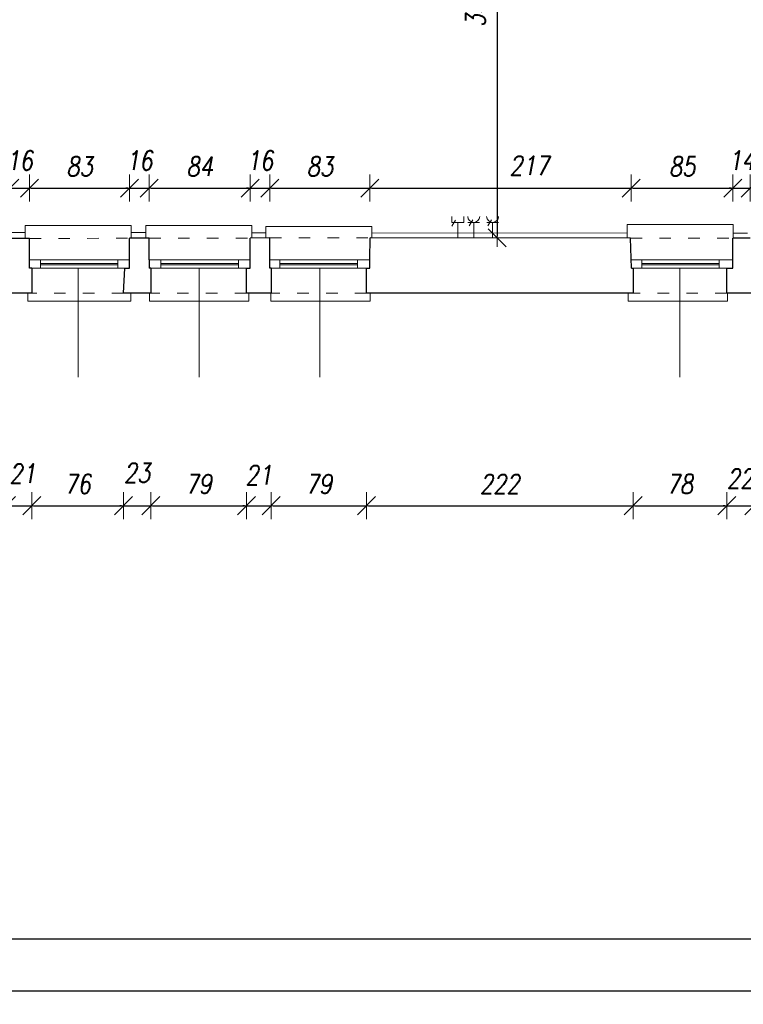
# Model space of a CAD drawing. Header units: millimetres. Extents: x -58431 to 28973, y -32170 to 9431.
# Tile 2 of 54: x -52764 to -46745, y -32170 to -23984. Entities that reach past the tile are written whole.
import ezdxf

# ---------------------------------------------------------------- set-up
doc = ezdxf.new("R2010")
doc.units = ezdxf.units.MM
doc.header["$LTSCALE"] = 8
doc.linetypes.add('ACAD_ISO03W100', pattern=[30, 12, -18])
doc.layers.get('Defpoints').update_dxf_attribs({"lineweight": 0})
for name, color, linetype, lineweight in [('A_DIMEN', 7, 'Continuous', 0), ('BAM_OPISY POWIERZCHNI', 40, 'Continuous', 0), ('instalacje', 6, 'Continuous', 0), ('piętro_dzwi i okna', 3, 'Continuous', 0), ('piętro_parapet', 6, 'Continuous', 0), ('piętro_podciąg', 2, 'ACAD_ISO03W100', 0), ('piętro_rzut', 7, 'Continuous', 30), ('piętro_widok', 4, 'Continuous', 0), ('RZUT_wymiarowanie', 2, 'Continuous', 0), ('wymiarowanie', 4, 'Continuous', 0)]:
    doc.layers.add(name, color=color, linetype=linetype, lineweight=lineweight)
doc.styles.add('ROMANS1', font='romans.shx', dxfattribs={"width": 0.8, "oblique": 10})
doc.dimstyles.new('NARCH100', dxfattribs={"dimscale": 100, "dimtxt": 1.6, "dimasz": 0.15, "dimexe": 0, "dimexo": 0, "dimgap": 1, "dimtad": 1, "dimdec": 0, "dimlfac": 0.1, "dimrnd": 1, "dimdsep": 46, "dimtxsty": 'ROMANS1', "dimblk": 'wym', "dimcen": -1.5, "dimse1": 1, "dimse2": 1, "dimclrd": 4, "dimclre": 4, "dimclrt": 3, "dimadec": 0, "dimazin": 0, "dimtfac": 0.04, "dimtdec": 0, "dimtmove": 2, "dimatfit": 3, "dimldrblk": 'wym', "dimfxl": 0, "dimtolj": 1, "dimarcsym": 0})

# ---------------------------------------------------------------- blocks, each defined once
blk = doc.blocks.new('wym')
at = {"layer": 'A_DIMEN', "color": 4, "ltscale": 100}
for p, q in [((0, -7.5), (0, 7.5)), ((-5, -5), (5, 5)), ((-5, 0), (5, 0))]:
    blk.add_line(p, q, dxfattribs=at)
blk = doc.blocks.new('*D15')
at = {"layer": 'Defpoints', "color": 0, "transparency": 16777216}
for p in [(-52875, -26258.7), (-52663.1, -26258.7), (-52663.1, -28024.5)]:
    blk.add_point(p, dxfattribs=at)
at = {"layer": 'piętro_widok', "color": 4, "lineweight": -2, "transparency": 16777216}
for p, q in [((-52890, -28024.5), (-52905, -28024.5)), ((-52875, -28024.5), (-52663.1, -28024.5)), ((-52648.1, -28024.5), (-52633.1, -28024.5))]:
    blk.add_line(p, q, dxfattribs=at)
at = {"layer": 'piętro_widok', "color": 4, "lineweight": -2, "transparency": 16777216, "xscale": 15, "yscale": 15, "zscale": 15}
for p, rotation in [((-52875, -28024.5), 359.9999999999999), ((-52663.1, -28024.5), 179.9999999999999)]:
    blk.add_blockref('wym', p, dxfattribs=dict(at, rotation=rotation))
at = {"layer": 'piętro_widok', "color": 3, "transparency": 16777216, "insert": (-52739.6, -27757.6), "char_height": 160, "attachment_point": 5, "style": 'ROMANS1'}
blk.add_mtext('\\A1;21', dxfattribs=at)
blk = doc.blocks.new('*D16')
at = {"layer": 'Defpoints', "color": 0, "transparency": 16777216}
for p in [(-52663.1, -26258.7), (-51901.8, -26258.7), (-51901.8, -28024.5)]:
    blk.add_point(p, dxfattribs=at)
at = {"layer": 'piętro_widok', "color": 4, "lineweight": -2, "transparency": 16777216}
blk.add_line((-52648.1, -28024.5), (-51916.8, -28024.5), dxfattribs=at)
at = {"layer": 'piętro_widok', "color": 4, "lineweight": -2, "transparency": 16777216, "xscale": 15, "yscale": 15, "zscale": 15, "rotation": 179.9999999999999}
blk.add_blockref('wym', (-52663.1, -28024.5), dxfattribs=at)
at = {"layer": 'piętro_widok', "color": 4, "lineweight": -2, "transparency": 16777216, "xscale": 15, "yscale": 15, "zscale": 15}
blk.add_blockref('wym', (-51901.8, -28024.5), dxfattribs=at)
at = {"layer": 'piętro_widok', "color": 3, "transparency": 16777216, "insert": (-52282.5, -27844.5), "char_height": 160, "attachment_point": 5, "style": 'ROMANS1'}
blk.add_mtext('\\A1;76', dxfattribs=at)
blk = doc.blocks.new('*D17')
at = {"layer": 'Defpoints', "color": 0, "transparency": 16777216}
for p in [(-51901.8, -26258.7), (-51673.5, -26258.7), (-51673.5, -28024.5)]:
    blk.add_point(p, dxfattribs=at)
at = {"layer": 'piętro_widok', "color": 4, "lineweight": -2, "transparency": 16777216}
for p, q in [((-51916.8, -28024.5), (-51931.8, -28024.5)), ((-51901.8, -28024.5), (-51673.5, -28024.5)), ((-51658.5, -28024.5), (-51643.5, -28024.5))]:
    blk.add_line(p, q, dxfattribs=at)
at = {"layer": 'piętro_widok', "color": 4, "lineweight": -2, "transparency": 16777216, "xscale": 15, "yscale": 15, "zscale": 15}
for p, rotation in [((-51901.8, -28024.5), 359.9999999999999), ((-51673.5, -28024.5), 179.9999999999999)]:
    blk.add_blockref('wym', p, dxfattribs=dict(at, rotation=rotation))
at = {"layer": 'piętro_widok', "color": 3, "transparency": 16777216, "insert": (-51787.6, -27752), "char_height": 160, "attachment_point": 5, "style": 'ROMANS1'}
blk.add_mtext('\\A1;23', dxfattribs=at)
blk = doc.blocks.new('*D18')
at = {"layer": 'Defpoints', "color": 0, "transparency": 16777216}
for p in [(-51673.5, -26258.7), (-50878.7, -26258.7), (-50878.7, -28024.5)]:
    blk.add_point(p, dxfattribs=at)
at = {"layer": 'piętro_widok', "color": 4, "lineweight": -2, "transparency": 16777216}
blk.add_line((-51658.5, -28024.5), (-50893.7, -28024.5), dxfattribs=at)
at = {"layer": 'piętro_widok', "color": 4, "lineweight": -2, "transparency": 16777216, "xscale": 15, "yscale": 15, "zscale": 15, "rotation": 179.9999999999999}
blk.add_blockref('wym', (-51673.5, -28024.5), dxfattribs=at)
at = {"layer": 'piętro_widok', "color": 4, "lineweight": -2, "transparency": 16777216, "xscale": 15, "yscale": 15, "zscale": 15}
blk.add_blockref('wym', (-50878.7, -28024.5), dxfattribs=at)
at = {"layer": 'piętro_widok', "color": 3, "transparency": 16777216, "insert": (-51276.1, -27844.5), "char_height": 160, "attachment_point": 5, "style": 'ROMANS1'}
blk.add_mtext('\\A1;79', dxfattribs=at)
blk = doc.blocks.new('*D19')
at = {"layer": 'Defpoints', "color": 0, "transparency": 16777216}
for p in [(-50878.7, -26258.7), (-50672, -26258.7), (-50672, -28024.5)]:
    blk.add_point(p, dxfattribs=at)
at = {"layer": 'piętro_widok', "color": 4, "lineweight": -2, "transparency": 16777216}
for p, q in [((-50893.7, -28024.5), (-50908.7, -28024.5)), ((-50878.7, -28024.5), (-50672, -28024.5)), ((-50657, -28024.5), (-50642, -28024.5))]:
    blk.add_line(p, q, dxfattribs=at)
at = {"layer": 'piętro_widok', "color": 4, "lineweight": -2, "transparency": 16777216, "xscale": 15, "yscale": 15, "zscale": 15}
for p, rotation in [((-50878.7, -28024.5), 359.9999999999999), ((-50672, -28024.5), 179.9999999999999)]:
    blk.add_blockref('wym', p, dxfattribs=dict(at, rotation=rotation))
at = {"layer": 'piętro_widok', "color": 3, "transparency": 16777216, "insert": (-50775.4, -27770.1), "char_height": 160, "attachment_point": 5, "style": 'ROMANS1'}
blk.add_mtext('\\A1;21', dxfattribs=at)
blk = doc.blocks.new('*D20')
at = {"layer": 'Defpoints', "color": 0, "transparency": 16777216}
for p in [(-50672, -26258.7), (-49879.2, -26258.7), (-49879.2, -28024.5)]:
    blk.add_point(p, dxfattribs=at)
at = {"layer": 'piętro_widok', "color": 4, "lineweight": -2, "transparency": 16777216}
blk.add_line((-50657, -28024.5), (-49894.2, -28024.5), dxfattribs=at)
at = {"layer": 'piętro_widok', "color": 4, "lineweight": -2, "transparency": 16777216, "xscale": 15, "yscale": 15, "zscale": 15, "rotation": 179.9999999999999}
blk.add_blockref('wym', (-50672, -28024.5), dxfattribs=at)
at = {"layer": 'piętro_widok', "color": 4, "lineweight": -2, "transparency": 16777216, "xscale": 15, "yscale": 15, "zscale": 15}
blk.add_blockref('wym', (-49879.2, -28024.5), dxfattribs=at)
at = {"layer": 'piętro_widok', "color": 3, "transparency": 16777216, "insert": (-50275.6, -27844.5), "char_height": 160, "attachment_point": 5, "style": 'ROMANS1'}
blk.add_mtext('\\A1;79', dxfattribs=at)
blk = doc.blocks.new('*D21')
at = {"layer": 'Defpoints', "color": 0, "transparency": 16777216}
for p in [(-49879.2, -26258.7), (-47662.5, -26258.7), (-47662.5, -28024.5)]:
    blk.add_point(p, dxfattribs=at)
at = {"layer": 'piętro_widok', "color": 4, "lineweight": -2, "transparency": 16777216}
blk.add_line((-49864.2, -28024.5), (-47677.5, -28024.5), dxfattribs=at)
at = {"layer": 'piętro_widok', "color": 4, "lineweight": -2, "transparency": 16777216, "xscale": 15, "yscale": 15, "zscale": 15, "rotation": 179.9999999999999}
blk.add_blockref('wym', (-49879.2, -28024.5), dxfattribs=at)
at = {"layer": 'piętro_widok', "color": 4, "lineweight": -2, "transparency": 16777216, "xscale": 15, "yscale": 15, "zscale": 15}
blk.add_blockref('wym', (-47662.5, -28024.5), dxfattribs=at)
at = {"layer": 'piętro_widok', "color": 3, "transparency": 16777216, "insert": (-48770.9, -27844.5), "char_height": 160, "attachment_point": 5, "style": 'ROMANS1'}
blk.add_mtext('\\A1;222', dxfattribs=at)
blk = doc.blocks.new('*D22')
at = {"layer": 'Defpoints', "color": 0, "transparency": 16777216}
for p in [(-47662.5, -26258.7), (-46883.6, -26258.7), (-46883.6, -28024.5)]:
    blk.add_point(p, dxfattribs=at)
at = {"layer": 'piętro_widok', "color": 4, "lineweight": -2, "transparency": 16777216}
blk.add_line((-47647.5, -28024.5), (-46898.6, -28024.5), dxfattribs=at)
at = {"layer": 'piętro_widok', "color": 4, "lineweight": -2, "transparency": 16777216, "xscale": 15, "yscale": 15, "zscale": 15, "rotation": 179.9999999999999}
blk.add_blockref('wym', (-47662.5, -28024.5), dxfattribs=at)
at = {"layer": 'piętro_widok', "color": 4, "lineweight": -2, "transparency": 16777216, "xscale": 15, "yscale": 15, "zscale": 15}
blk.add_blockref('wym', (-46883.6, -28024.5), dxfattribs=at)
at = {"layer": 'piętro_widok', "color": 3, "transparency": 16777216, "insert": (-47273.1, -27844.5), "char_height": 160, "attachment_point": 5, "style": 'ROMANS1'}
blk.add_mtext('\\A1;78', dxfattribs=at)
blk = doc.blocks.new('*D23')
at = {"layer": 'Defpoints', "color": 0, "transparency": 16777216}
for p in [(-46883.6, -26258.7), (-46658.8, -26258.7), (-46658.8, -28024.5)]:
    blk.add_point(p, dxfattribs=at)
at = {"layer": 'piętro_widok', "color": 4, "lineweight": -2, "transparency": 16777216}
for p, q in [((-46898.6, -28024.5), (-46913.6, -28024.5)), ((-46883.6, -28024.5), (-46658.8, -28024.5)), ((-46643.8, -28024.5), (-46628.8, -28024.5))]:
    blk.add_line(p, q, dxfattribs=at)
at = {"layer": 'piętro_widok', "color": 4, "lineweight": -2, "transparency": 16777216, "xscale": 15, "yscale": 15, "zscale": 15}
for p, rotation in [((-46883.6, -28024.5), 359.9999999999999), ((-46658.8, -28024.5), 179.9999999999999)]:
    blk.add_blockref('wym', p, dxfattribs=dict(at, rotation=rotation))
at = {"layer": 'piętro_widok', "color": 3, "transparency": 16777216, "insert": (-46771.2, -27798.5), "char_height": 160, "attachment_point": 5, "style": 'ROMANS1'}
blk.add_mtext('\\A1;22', dxfattribs=at)
blk = doc.blocks.new('*D182')
at = {"layer": 'Defpoints', "color": 0, "transparency": 16777216}
for p in [(-52682.4, -25384.3), (-52845.8, -25984), (-52682.4, -25981.2)]:
    blk.add_point(p, dxfattribs=at)
at = {"layer": 'RZUT_wymiarowanie', "color": 4, "lineweight": -2, "transparency": 16777216}
for p, q in [((-52860.8, -25384.3), (-52875.8, -25384.3)), ((-52845.8, -25384.3), (-52682.4, -25384.3)), ((-52667.4, -25384.3), (-52652.4, -25384.3))]:
    blk.add_line(p, q, dxfattribs=at)
at = {"layer": 'RZUT_wymiarowanie', "color": 4, "lineweight": -2, "transparency": 16777216, "xscale": 15, "yscale": 15, "zscale": 15}
for p, rotation in [((-52845.8, -25384.3), 359.9999999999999), ((-52682.4, -25384.3), 179.9999999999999)]:
    blk.add_blockref('wym', p, dxfattribs=dict(at, rotation=rotation))
at = {"layer": 'RZUT_wymiarowanie', "color": 3, "transparency": 16777216, "insert": (-52764.1, -25154.3), "char_height": 160, "attachment_point": 5, "style": 'ROMANS1'}
blk.add_mtext('\\A1;16', dxfattribs=at)
blk = doc.blocks.new('*D183')
at = {"layer": 'Defpoints', "color": 0, "transparency": 16777216}
for p in [(-51850.3, -25384.3), (-52682.4, -25981.2), (-51850.3, -25981.2)]:
    blk.add_point(p, dxfattribs=at)
at = {"layer": 'RZUT_wymiarowanie', "color": 4, "lineweight": -2, "transparency": 16777216}
blk.add_line((-52667.4, -25384.3), (-51865.3, -25384.3), dxfattribs=at)
at = {"layer": 'RZUT_wymiarowanie', "color": 4, "lineweight": -2, "transparency": 16777216, "xscale": 15, "yscale": 15, "zscale": 15, "rotation": 179.9999999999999}
blk.add_blockref('wym', (-52682.4, -25384.3), dxfattribs=at)
at = {"layer": 'RZUT_wymiarowanie', "color": 4, "lineweight": -2, "transparency": 16777216, "xscale": 15, "yscale": 15, "zscale": 15}
blk.add_blockref('wym', (-51850.3, -25384.3), dxfattribs=at)
at = {"layer": 'RZUT_wymiarowanie', "color": 3, "transparency": 16777216, "insert": (-52266.3, -25204.3), "char_height": 160, "attachment_point": 5, "style": 'ROMANS1'}
blk.add_mtext('\\A1;83', dxfattribs=at)
blk = doc.blocks.new('*D184')
at = {"layer": 'Defpoints', "color": 0, "transparency": 16777216}
for p in [(-51686.5, -25384.3), (-51850.3, -25981.2), (-51686.5, -25981.2)]:
    blk.add_point(p, dxfattribs=at)
at = {"layer": 'RZUT_wymiarowanie', "color": 4, "lineweight": -2, "transparency": 16777216}
for p, q in [((-51865.3, -25384.3), (-51880.3, -25384.3)), ((-51850.3, -25384.3), (-51686.5, -25384.3)), ((-51671.5, -25384.3), (-51656.5, -25384.3))]:
    blk.add_line(p, q, dxfattribs=at)
at = {"layer": 'RZUT_wymiarowanie', "color": 4, "lineweight": -2, "transparency": 16777216, "xscale": 15, "yscale": 15, "zscale": 15}
for p, rotation in [((-51850.3, -25384.3), 359.9999999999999), ((-51686.5, -25384.3), 179.9999999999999)]:
    blk.add_blockref('wym', p, dxfattribs=dict(at, rotation=rotation))
at = {"layer": 'RZUT_wymiarowanie', "color": 3, "transparency": 16777216, "insert": (-51768.4, -25154.3), "char_height": 160, "attachment_point": 5, "style": 'ROMANS1'}
blk.add_mtext('\\A1;16', dxfattribs=at)
blk = doc.blocks.new('*D185')
at = {"layer": 'Defpoints', "color": 0, "transparency": 16777216}
for p in [(-50847.1, -25384.3), (-51686.5, -25981.2), (-50847.1, -25981.2)]:
    blk.add_point(p, dxfattribs=at)
at = {"layer": 'RZUT_wymiarowanie', "color": 4, "lineweight": -2, "transparency": 16777216}
blk.add_line((-51671.5, -25384.3), (-50862.1, -25384.3), dxfattribs=at)
at = {"layer": 'RZUT_wymiarowanie', "color": 4, "lineweight": -2, "transparency": 16777216, "xscale": 15, "yscale": 15, "zscale": 15, "rotation": 179.9999999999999}
blk.add_blockref('wym', (-51686.5, -25384.3), dxfattribs=at)
at = {"layer": 'RZUT_wymiarowanie', "color": 4, "lineweight": -2, "transparency": 16777216, "xscale": 15, "yscale": 15, "zscale": 15}
blk.add_blockref('wym', (-50847.1, -25384.3), dxfattribs=at)
at = {"layer": 'RZUT_wymiarowanie', "color": 3, "transparency": 16777216, "insert": (-51266.8, -25204.3), "char_height": 160, "attachment_point": 5, "style": 'ROMANS1'}
blk.add_mtext('\\A1;84', dxfattribs=at)
blk = doc.blocks.new('*D186')
at = {"layer": 'Defpoints', "color": 0, "transparency": 16777216}
for p in [(-50683.3, -25384.3), (-50847.1, -25981.2), (-50683.3, -25981.2)]:
    blk.add_point(p, dxfattribs=at)
at = {"layer": 'RZUT_wymiarowanie', "color": 4, "lineweight": -2, "transparency": 16777216}
for p, q in [((-50862.1, -25384.3), (-50877.1, -25384.3)), ((-50847.1, -25384.3), (-50683.3, -25384.3)), ((-50668.3, -25384.3), (-50653.3, -25384.3))]:
    blk.add_line(p, q, dxfattribs=at)
at = {"layer": 'RZUT_wymiarowanie', "color": 4, "lineweight": -2, "transparency": 16777216, "xscale": 15, "yscale": 15, "zscale": 15}
for p, rotation in [((-50847.1, -25384.3), 359.9999999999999), ((-50683.3, -25384.3), 179.9999999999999)]:
    blk.add_blockref('wym', p, dxfattribs=dict(at, rotation=rotation))
at = {"layer": 'RZUT_wymiarowanie', "color": 3, "transparency": 16777216, "insert": (-50765.2, -25154.3), "char_height": 160, "attachment_point": 5, "style": 'ROMANS1'}
blk.add_mtext('\\A1;16', dxfattribs=at)
blk = doc.blocks.new('*D187')
at = {"layer": 'Defpoints', "color": 0, "transparency": 16777216}
for p in [(-49851.4, -25384.3), (-50683.3, -25981.2), (-49851.4, -25981.2)]:
    blk.add_point(p, dxfattribs=at)
at = {"layer": 'RZUT_wymiarowanie', "color": 4, "lineweight": -2, "transparency": 16777216}
blk.add_line((-50668.3, -25384.3), (-49866.4, -25384.3), dxfattribs=at)
at = {"layer": 'RZUT_wymiarowanie', "color": 4, "lineweight": -2, "transparency": 16777216, "xscale": 15, "yscale": 15, "zscale": 15, "rotation": 179.9999999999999}
blk.add_blockref('wym', (-50683.3, -25384.3), dxfattribs=at)
at = {"layer": 'RZUT_wymiarowanie', "color": 4, "lineweight": -2, "transparency": 16777216, "xscale": 15, "yscale": 15, "zscale": 15}
blk.add_blockref('wym', (-49851.4, -25384.3), dxfattribs=at)
at = {"layer": 'RZUT_wymiarowanie', "color": 3, "transparency": 16777216, "insert": (-50267.4, -25204.3), "char_height": 160, "attachment_point": 5, "style": 'ROMANS1'}
blk.add_mtext('\\A1;83', dxfattribs=at)
blk = doc.blocks.new('*D188')
at = {"layer": 'Defpoints', "color": 0, "transparency": 16777216}
for p in [(-47677.2, -25384.3), (-49851.4, -25981.2), (-47677.2, -25981.2)]:
    blk.add_point(p, dxfattribs=at)
at = {"layer": 'RZUT_wymiarowanie', "color": 4, "lineweight": -2, "transparency": 16777216}
blk.add_line((-49836.4, -25384.3), (-47692.2, -25384.3), dxfattribs=at)
at = {"layer": 'RZUT_wymiarowanie', "color": 4, "lineweight": -2, "transparency": 16777216, "xscale": 15, "yscale": 15, "zscale": 15, "rotation": 179.9999999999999}
blk.add_blockref('wym', (-49851.4, -25384.3), dxfattribs=at)
at = {"layer": 'RZUT_wymiarowanie', "color": 4, "lineweight": -2, "transparency": 16777216, "xscale": 15, "yscale": 15, "zscale": 15}
blk.add_blockref('wym', (-47677.2, -25384.3), dxfattribs=at)
at = {"layer": 'RZUT_wymiarowanie', "color": 3, "transparency": 16777216, "insert": (-48525.1, -25197.6), "char_height": 160, "attachment_point": 5, "style": 'ROMANS1'}
blk.add_mtext('\\A1;217', dxfattribs=at)
blk = doc.blocks.new('*D189')
at = {"layer": 'Defpoints', "color": 0, "transparency": 16777216}
for p in [(-46832, -25384.3), (-47677.2, -25981.2), (-46832, -25981.2)]:
    blk.add_point(p, dxfattribs=at)
at = {"layer": 'RZUT_wymiarowanie', "color": 4, "lineweight": -2, "transparency": 16777216}
blk.add_line((-47662.2, -25384.3), (-46847, -25384.3), dxfattribs=at)
at = {"layer": 'RZUT_wymiarowanie', "color": 4, "lineweight": -2, "transparency": 16777216, "xscale": 15, "yscale": 15, "zscale": 15, "rotation": 179.9999999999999}
blk.add_blockref('wym', (-47677.2, -25384.3), dxfattribs=at)
at = {"layer": 'RZUT_wymiarowanie', "color": 4, "lineweight": -2, "transparency": 16777216, "xscale": 15, "yscale": 15, "zscale": 15}
blk.add_blockref('wym', (-46832, -25384.3), dxfattribs=at)
at = {"layer": 'RZUT_wymiarowanie', "color": 3, "transparency": 16777216, "insert": (-47254.6, -25204.3), "char_height": 160, "attachment_point": 5, "style": 'ROMANS1'}
blk.add_mtext('\\A1;85', dxfattribs=at)
blk = doc.blocks.new('*D190')
at = {"layer": 'Defpoints', "color": 0, "transparency": 16777216}
for p in [(-46687.1, -25384.3), (-46832, -25981.2), (-46687.1, -25982.3)]:
    blk.add_point(p, dxfattribs=at)
at = {"layer": 'RZUT_wymiarowanie', "color": 4, "lineweight": -2, "transparency": 16777216}
for p, q in [((-46847, -25384.3), (-46862, -25384.3)), ((-46832, -25384.3), (-46687.1, -25384.3)), ((-46672.1, -25384.3), (-46657.1, -25384.3))]:
    blk.add_line(p, q, dxfattribs=at)
at = {"layer": 'RZUT_wymiarowanie', "color": 4, "lineweight": -2, "transparency": 16777216, "xscale": 15, "yscale": 15, "zscale": 15}
for p, rotation in [((-46832, -25384.3), 359.9999999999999), ((-46687.1, -25384.3), 179.9999999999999)]:
    blk.add_blockref('wym', p, dxfattribs=dict(at, rotation=rotation))
at = {"layer": 'RZUT_wymiarowanie', "color": 3, "transparency": 16777216, "insert": (-46759.5, -25154.3), "char_height": 160, "attachment_point": 5, "style": 'ROMANS1'}
blk.add_mtext('\\A1;14', dxfattribs=at)
blk = doc.blocks.new('*D191')
at = {"layer": 'Defpoints', "color": 0, "transparency": 16777216}
for p in [(-45834.1, -25384.3), (-46687.1, -25982.3), (-45834.1, -25981.2)]:
    blk.add_point(p, dxfattribs=at)
at = {"layer": 'RZUT_wymiarowanie', "color": 4, "lineweight": -2, "transparency": 16777216}
blk.add_line((-46672.1, -25384.3), (-45849.1, -25384.3), dxfattribs=at)
at = {"layer": 'RZUT_wymiarowanie', "color": 4, "lineweight": -2, "transparency": 16777216, "xscale": 15, "yscale": 15, "zscale": 15, "rotation": 179.9999999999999}
blk.add_blockref('wym', (-46687.1, -25384.3), dxfattribs=at)
at = {"layer": 'RZUT_wymiarowanie', "color": 4, "lineweight": -2, "transparency": 16777216, "xscale": 15, "yscale": 15, "zscale": 15}
blk.add_blockref('wym', (-45834.1, -25384.3), dxfattribs=at)
at = {"layer": 'RZUT_wymiarowanie', "color": 3, "transparency": 16777216, "insert": (-46260.6, -25204.3), "char_height": 160, "attachment_point": 5, "style": 'ROMANS1'}
blk.add_mtext('\\A1;85', dxfattribs=at)
blk = doc.blocks.new('*D543')
at = {"layer": 'BAM_OPISY POWIERZCHNI', "color": 4, "lineweight": -2, "transparency": 16777216}
blk.add_line((-56042.1, -31627.1), (-14725.3, -31627.1), dxfattribs=at)
at = {"layer": 'Defpoints', "color": 0, "transparency": 16777216}
for p in [(-56057.1, -26261.6), (-14710.3, -30520.1), (-14710.3, -31627.1)]:
    blk.add_point(p, dxfattribs=at)
at = {"layer": 'BAM_OPISY POWIERZCHNI', "color": 4, "lineweight": -2, "transparency": 16777216, "xscale": 15, "yscale": 15, "zscale": 15, "rotation": 179.9999999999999}
blk.add_blockref('wym', (-56057.1, -31627.1), dxfattribs=at)
at = {"layer": 'BAM_OPISY POWIERZCHNI', "color": 4, "lineweight": -2, "transparency": 16777216, "xscale": 15, "yscale": 15, "zscale": 15}
blk.add_blockref('wym', (-14710.3, -31627.1), dxfattribs=at)
at = {"layer": 'BAM_OPISY POWIERZCHNI', "color": 3, "transparency": 16777216, "insert": (-35383.7, -31447.1), "char_height": 160, "attachment_point": 5, "style": 'ROMANS1'}
blk.add_mtext('\\A1;4135', dxfattribs=at)
blk = doc.blocks.new('*D546')
at = {"layer": 'BAM_OPISY POWIERZCHNI', "color": 4, "lineweight": -2, "transparency": 16777216}
blk.add_line((-56042.1, -32057.8), (-1543.1, -32057.8), dxfattribs=at)
at = {"layer": 'Defpoints', "color": 0, "transparency": 16777216}
for p in [(-56057.1, -26261.6), (-1528.1, -26309.4), (-1528.1, -32057.8)]:
    blk.add_point(p, dxfattribs=at)
at = {"layer": 'BAM_OPISY POWIERZCHNI', "color": 4, "lineweight": -2, "transparency": 16777216, "xscale": 15, "yscale": 15, "zscale": 15, "rotation": 179.9999999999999}
blk.add_blockref('wym', (-56057.1, -32057.8), dxfattribs=at)
at = {"layer": 'BAM_OPISY POWIERZCHNI', "color": 4, "lineweight": -2, "transparency": 16777216, "xscale": 15, "yscale": 15, "zscale": 15}
blk.add_blockref('wym', (-1528.1, -32057.8), dxfattribs=at)
at = {"layer": 'BAM_OPISY POWIERZCHNI', "color": 3, "transparency": 16777216, "insert": (-28792.6, -31877.8), "char_height": 160, "attachment_point": 5, "style": 'ROMANS1'}
blk.add_mtext('\\A1;5453', dxfattribs=at)
blk = doc.blocks.new('*D805')
at = {"layer": 'BAM_OPISY POWIERZCHNI', "color": 4, "lineweight": -2, "transparency": 16777216}
blk.add_line((-48793.3, -21981), (-48793.3, -25783.4), dxfattribs=at)
at = {"layer": 'Defpoints', "color": 0, "transparency": 16777216}
for p in [(-48614.7, -21966), (-48797.5, -25798.4), (-48793.3, -25798.4)]:
    blk.add_point(p, dxfattribs=at)
at = {"layer": 'BAM_OPISY POWIERZCHNI', "color": 4, "lineweight": -2, "transparency": 16777216, "xscale": 15, "yscale": 15, "zscale": 15}
for p, rotation in [((-48793.3, -21966), 90), ((-48793.3, -25798.4), 270)]:
    blk.add_blockref('wym', p, dxfattribs=dict(at, rotation=rotation))
at = {"layer": 'BAM_OPISY POWIERZCHNI', "color": 3, "transparency": 16777216, "insert": (-48973.3, -23882.2), "char_height": 160, "attachment_point": 5, "rotation": 90, "style": 'ROMANS1'}
blk.add_mtext('\\A1;383', dxfattribs=at)

msp = doc.modelspace()

# ---------------------------------------------------------------- linework, layer by layer
at = {"layer": 'instalacje'}
for points in [[(-49170.8, -25620.1), (-49170.8, -25670.4)], [(-49070.3, -25620.1), (-49070.3, -25670.4)], [(-49070.3, -25670.4), (-49170.8, -25670.4)], [(-49138.7, -25649.7), (-49168.6, -25699.4)], [(-49120.5, -25670.4), (-49120.6, -25798.4)], [(-49035.7, -25669.3), (-48939.7, -25669.3)], [(-48996.3, -25647.7), (-49026.2, -25697.4)], [(-48987.7, -25669.3), (-48987.7, -25797.3)], [(-48878.5, -25669.2), (-48782.6, -25669.3)], [(-48839.2, -25647.7), (-48869.1, -25697.4)], [(-48830.6, -25669.3), (-48830.6, -25797.3)]]:
    msp.add_lwpolyline(points, dxfattribs=at)
for centre in [(-48987.7, -25619), (-48830.6, -25619)]:
    msp.add_arc(centre, 50.2, 179.99226, 359.99226, dxfattribs=at)
at = {"layer": 'piętro_dzwi i okna'}
for points in [[(-51850.3, -25981.2), (-52682.4, -25981.2)], [(-52591.7, -25981.2), (-52591.7, -26051.2)], [(-51946.4, -26012.4), (-52591.7, -26012.4)], [(-51946.4, -26022), (-52591.7, -26022)], [(-51946.4, -25981.2), (-51946.4, -26051.2)], [(-50847.1, -25981.2), (-51686.5, -25981.2)], [(-51590.4, -25981.2), (-51590.4, -26051.2)], [(-50945.1, -26012.4), (-51590.4, -26012.4)], [(-50945.1, -26022), (-51590.4, -26022)], [(-50945.1, -25981.2), (-50945.1, -26051.2)], [(-49851.4, -25981.2), (-50683.3, -25981.2)], [(-50600.6, -25981.2), (-50600.6, -26051.2)], [(-49955.2, -26012.4), (-50600.6, -26012.4)], [(-49955.2, -26022), (-50600.6, -26022)], [(-49955.2, -25981.2), (-49955.2, -26051.2)], [(-46832, -25981.2), (-47677.2, -25981.2)], [(-47590.6, -25981.2), (-47590.6, -26051.2)], [(-46945.3, -26012.4), (-47590.6, -26012.4)], [(-46945.3, -26022), (-47590.6, -26022)], [(-46945.3, -25981.2), (-46945.3, -26051.2)], [(-51889.8, -26051.2), (-52663.1, -26051.2)], [(-50866.5, -26051.2), (-51673.5, -26051.2)], [(-49863, -26051.2), (-50672, -26051.2)], [(-46883.6, -26051.2), (-47662.8, -26051.2)]]:
    msp.add_lwpolyline(points, dxfattribs=at)
at = {"layer": 'piętro_parapet'}
for points in [[(-52719.2, -25802.9), (-52719.2, -25696.2), (-51838.1, -25696.2), (-51838.1, -25801.1)], [(-51715.3, -25800.9), (-51715.3, -25696.2), (-50834.1, -25696.2), (-50834.1, -25799.2)], [(-50716.5, -25799), (-50716.5, -25703.4), (-49835.3, -25703.4), (-49835.3, -25797.3)], [(-47711.7, -25799.6), (-47711.7, -25686.4), (-46830.5, -25686.4), (-46830.5, -25800.6)], [(-52697.1, -26258.7), (-52697.1, -26324.3), (-51840.9, -26324.3), (-51840.9, -26258.7)], [(-51683.2, -26258.7), (-51683.2, -26324.3), (-50858.8, -26324.3), (-50858.8, -26258.7)], [(-50674.1, -26258.7), (-50674.1, -26324.3), (-49849.6, -26324.3), (-49849.6, -26258.7)], [(-47702.3, -26258.7), (-47702.3, -26324.3), (-46877.9, -26324.3), (-46877.9, -26258.7)]]:
    msp.add_lwpolyline(points, dxfattribs=at)
at = {"layer": 'piętro_podciąg'}
for points in [[(-52682.4, -25802.8), (-51850.3, -25801.2)], [(-51686.5, -25800.9), (-50847.1, -25799.2)], [(-50683.3, -25798.9), (-49847.7, -25797.3)], [(-47683.2, -25799.7), (-46832, -25800.6)], [(-51901.8, -26258.7), (-52663.1, -26258.7)], [(-50878.7, -26258.7), (-51673.5, -26258.7)], [(-49879.2, -26258.7), (-50672, -26258.7)], [(-46882.8, -26258.7), (-47662.5, -26258.7), (-47662.5, -26258.7)]]:
    msp.add_lwpolyline(points, dxfattribs=at)
at = {"layer": 'piętro_rzut'}
for p, q in [((-51686.5, -25981.2), (-51686.5, -25800.9)), ((-47674.9, -26051.2), (-47683.2, -25799.7))]:
    msp.add_line(p, q, dxfattribs=at)
for points in [[(-52663.1, -26051.2), (-52663.1, -26258.7), (-52875, -26258.7), (-52875, -26054), (-52845.8, -26054), (-52845.8, -25803.1)], [(-52682.4, -25802.8), (-52845.8, -25803.1)], [(-52663.1, -26051.2), (-52682.4, -26051.2), (-52682.4, -25802.8)], [(-51673.5, -26051.2), (-51673.5, -26258.7), (-51901.8, -26258.7), (-51889.8, -26051.2), (-51850.3, -26051.2), (-51850.3, -25801.2)], [(-51686.5, -25800.9), (-51850.3, -25801.2)], [(-50683.3, -25798.9), (-50847.1, -25799.2)], [(-50847.1, -25894.9), (-50847.1, -25799.2)], [(-50672, -26051.2), (-50683.3, -26051.2), (-50683.3, -25798.9)], [(-49851.4, -25976.3), (-49847.7, -25797.3)], [(-47683.2, -25799.7), (-49847.7, -25797.3)], [(-46658.8, -26051.2), (-46658.8, -26258.7), (-46883.6, -26258.7), (-46883.6, -26051.2), (-46832, -26051.2), (-46832, -25800.6)], [(-46687.1, -25800.7), (-46832, -25800.6)], [(-50672, -26051.2), (-50672, -26258.7), (-50878.7, -26258.7), (-50878.7, -26051.2), (-50847.1, -26051.2), (-50847.1, -25894.9)], [(-51686.5, -25981.2), (-51686.6, -26051.2)], [(-49687.9, -26258.7), (-49687.9, -26258.7), (-49879.2, -26258.7), (-49879.2, -26051.2), (-49851.4, -26051.2), (-49851.4, -25976.3)], [(-51673.5, -26051.2), (-51686.6, -26051.2)], [(-47662.8, -26051.2), (-47662.5, -26258.7), (-47866.1, -26258.7)], [(-47674.9, -26051.1), (-47662.8, -26051.2)], [(-47866.1, -26258.7), (-49687.9, -26258.7)]]:
    msp.add_lwpolyline(points, dxfattribs=at)
at = {"layer": 'piętro_widok'}
for points in [[(-52838.8, -25753.6), (-52719.2, -25753.7)], [(-51838.1, -25754.4), (-51715.3, -25754.5)], [(-50834.1, -25755.1), (-50716.5, -25755.2)], [(-49835.3, -25755.9), (-47711.7, -25757.5)], [(-46830.5, -25758.1), (-46709.8, -25758.2)]]:
    msp.add_lwpolyline(points, dxfattribs=at)
at = {"layer": 'wymiarowanie'}
for points in [[(-52277, -26956.6), (-52276.5, -26051.2)], [(-51270.5, -26956.6), (-51270, -26051.2)], [(-50268.1, -26956.6), (-50267.5, -26051.2)], [(-47273.7, -26956.6), (-47273.2, -26051.2)]]:
    msp.add_lwpolyline(points, dxfattribs=at)

# ---------------------------------------------------------------- dimensions: what is measured, and where the dimension line sits
at = {"layer": 'BAM_OPISY POWIERZCHNI'}
dim = msp.add_linear_dim(base=(-48793.3, -25798.4), p1=(-48614.7, -21966), p2=(-48797.5, -25798.4), angle=90, dimstyle='NARCH100', dxfattribs=at)
dim.commit()
dim.dimension.update_dxf_attribs({"geometry": '*D805', "text_midpoint": (-48973.3, -23882.2)})
for base, p2, picture, middle in [((-14710.3, -31627.1), (-14710.3, -30520.1), '*D543', (-35383.7, -31447.1)), ((-1528.1, -32057.8), (-1528.1, -26309.4), '*D546', (-28792.6, -31877.8))]:
    dim = msp.add_linear_dim(base=base, p1=(-56057.1, -26261.6), p2=p2, dimstyle='NARCH100', dxfattribs=at)
    dim.commit()
    dim.dimension.update_dxf_attribs({"geometry": picture, "text_midpoint": middle})
at = {"layer": 'piętro_widok'}
for base, p1, p2, picture, middle in [((-52663.1, -28024.5), (-52875, -26258.7), (-52663.1, -26258.7), '*D15', (-52739.6, -27757.6)), ((-51673.5, -28024.5), (-51901.8, -26258.7), (-51673.5, -26258.7), '*D17', (-51787.6, -27752)), ((-50672, -28024.5), (-50878.7, -26258.7), (-50672, -26258.7), '*D19', (-50775.4, -27770.1)), ((-46658.8, -28024.5), (-46883.6, -26258.7), (-46658.8, -26258.7), '*D23', (-46771.2, -27798.5))]:
    dim = msp.add_linear_dim(base=base, p1=p1, p2=p2, dimstyle='NARCH100', dxfattribs=at)
    dim.commit()
    dim.dimension.update_dxf_attribs({"geometry": picture, "text_midpoint": middle, "dimtype": 160})
for base, p1, p2, picture, middle in [((-51901.8, -28024.5), (-52663.1, -26258.7), (-51901.8, -26258.7), '*D16', (-52282.5, -27844.5)), ((-50878.7, -28024.5), (-51673.5, -26258.7), (-50878.7, -26258.7), '*D18', (-51276.1, -27844.5)), ((-49879.2, -28024.5), (-50672, -26258.7), (-49879.2, -26258.7), '*D20', (-50275.6, -27844.5)), ((-47662.5, -28024.5), (-49879.2, -26258.7), (-47662.5, -26258.7), '*D21', (-48770.9, -27844.5)), ((-46883.6, -28024.5), (-47662.5, -26258.7), (-46883.6, -26258.7), '*D22', (-47273.1, -27844.5))]:
    dim = msp.add_linear_dim(base=base, p1=p1, p2=p2, dimstyle='NARCH100', dxfattribs=at)
    dim.commit()
    dim.dimension.update_dxf_attribs({"geometry": picture, "text_midpoint": middle})
at = {"layer": 'RZUT_wymiarowanie'}
for base, p1, p2, picture, middle in [((-52682.4, -25384.3), (-52845.8, -25984), (-52682.4, -25981.2), '*D182', (-52764.1, -25154.3)), ((-51686.5, -25384.3), (-51850.3, -25981.2), (-51686.5, -25981.2), '*D184', (-51768.4, -25154.3)), ((-50683.3, -25384.3), (-50847.1, -25981.2), (-50683.3, -25981.2), '*D186', (-50765.2, -25154.3)), ((-46687.1, -25384.3), (-46832, -25981.2), (-46687.1, -25982.3), '*D190', (-46759.5, -25154.3)), ((-51850.3, -25384.3), (-52682.4, -25981.2), (-51850.3, -25981.2), '*D183', (-52266.3, -25204.3)), ((-50847.1, -25384.3), (-51686.5, -25981.2), (-50847.1, -25981.2), '*D185', (-51266.8, -25204.3)), ((-49851.4, -25384.3), (-50683.3, -25981.2), (-49851.4, -25981.2), '*D187', (-50267.4, -25204.3)), ((-46832, -25384.3), (-47677.2, -25981.2), (-46832, -25981.2), '*D189', (-47254.6, -25204.3)), ((-45834.1, -25384.3), (-46687.1, -25982.3), (-45834.1, -25981.2), '*D191', (-46260.6, -25204.3))]:
    dim = msp.add_linear_dim(base=base, p1=p1, p2=p2, dimstyle='NARCH100', dxfattribs=at)
    dim.commit()
    dim.dimension.update_dxf_attribs({"geometry": picture, "text_midpoint": middle})
dim = msp.add_linear_dim(base=(-47677.2, -25384.3), p1=(-49851.4, -25981.2), p2=(-47677.2, -25981.2), dimstyle='NARCH100', dxfattribs=at)
dim.commit()
dim.dimension.update_dxf_attribs({"geometry": '*D188', "text_midpoint": (-48525.1, -25197.6), "dimtype": 160})

doc.saveas('drawing.dxf')
